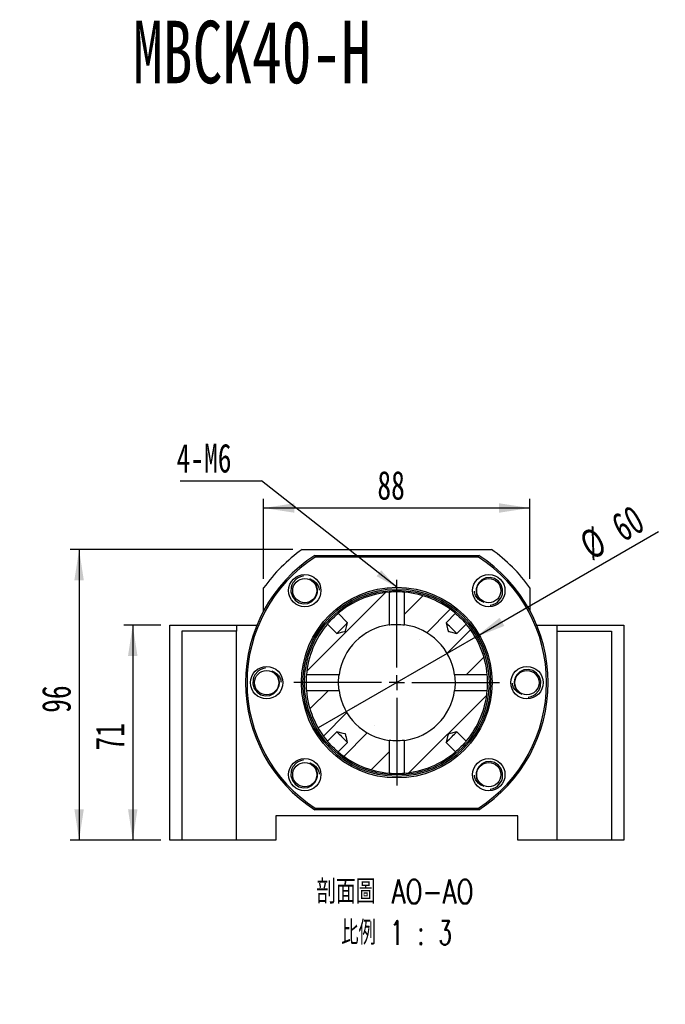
# Paper-space layout 'MBCK40-H' of a CAD drawing. Header units: millimetres. Extents: x 20 to 284, y 3 to 206.
# Tile 4 of 5: x 110 to 181, y 92 to 200. Entities that reach past the tile are written whole.
import ezdxf

# ---------------------------------------------------------------- set-up
doc = ezdxf.new("R2010")
doc.units = ezdxf.units.MM
doc.layers.add('圖層0', color=7, linetype='Continuous')
doc.styles.add('SLDTEXTSTYLE0', font='TXT', dxfattribs={"width": 0.7})
doc.styles.add('SLDTEXTSTYLE3', font='TXT', dxfattribs={"width": 0.7, "bigfont": 'bigfont'})
doc.styles.add('SLDTEXTSTYLE4', font='TXT', dxfattribs={"width": 0.75, "bigfont": 'bigfont'})
doc.styles.add('SLDTEXTSTYLE5', font='TXT', dxfattribs={"width": 0.65625, "bigfont": 'bigfont'})
doc.dimstyles.new('SLDDIMSTYLE2', dxfattribs={"dimtxt": 0.18, "dimasz": 2.5, "dimexe": 0, "dimexo": 0.0625, "dimgap": 0, "dimtad": 0, "dimtih": 1, "dimtoh": 1, "dimdec": 0, "dimrnd": 1e-09, "dimzin": 0, "dimdsep": 46, "dimtxsty": 'Standard', "dimsah": 1, "dimcen": 0.09, "dimadec": 0, "dimazin": 0, "dimtfac": 2.5, "dimtdec": 0, "dimtofl": 0, "dimtmove": 0, "dimatfit": 3, "dimfxl": 0, "dimfrac": 2, "dimtolj": 1, "dimtzin": 0, "dimarcsym": 0})
doc.dimstyles.new('SLDDIMSTYLE3', dxfattribs={"dimtxt": 3.389974, "dimasz": 2.5, "dimexe": 0, "dimexo": 0.0625, "dimgap": 0.847493, "dimtad": 1, "dimlfac": 3, "dimrnd": 1e-09, "dimzin": 12, "dimdsep": 46, "dimtxsty": 'SLDTEXTSTYLE0', "dimsah": 1, "dimcen": 0.09, "dimadec": 0, "dimazin": 3, "dimtfac": 1, "dimtofl": 0, "dimtmove": 0, "dimatfit": 3, "dimfxl": 0, "dimfrac": 2, "dimtolj": 1, "dimtzin": 12, "dimarcsym": 0})
doc.dimstyles.new('SLDDIMSTYLE8', dxfattribs={"dimtxt": 3.389974, "dimasz": 2.5, "dimexe": 0, "dimexo": 0.0625, "dimgap": 0.847493, "dimtad": 1, "dimlfac": 3, "dimrnd": 1e-09, "dimzin": 12, "dimdsep": 46, "dimtxsty": 'SLDTEXTSTYLE0', "dimblk1": 'NONE', "dimsah": 1, "dimcen": 0, "dimadec": 0, "dimazin": 3, "dimtfac": 1, "dimtmove": 0, "dimatfit": 3, "dimldrblk": 'NONE', "dimfxl": 0, "dimfrac": 2, "dimtolj": 1, "dimtzin": 12, "dimarcsym": 0})

# ---------------------------------------------------------------- blocks, each defined once
blk = doc.blocks.new('SW_SYMBOL_HOLE_DIAM')
at = {"layer": '圖層0', "color": 0}
blk.add_line((300, 0), (700, 1000), dxfattribs=at)
blk.add_circle((500, 500), 350, dxfattribs=at)
blk = doc.blocks.new('SW_SYMBOL_HOLE_SPOT')
at = {"layer": '圖層0', "color": 0}
for p, q in [((0, 875), (0, 75)), ((1600, 75), (1600, 875)), ((0, 75), (1600, 75))]:
    blk.add_line(p, q, dxfattribs=at)
blk = doc.blocks.new('SW_NOTE_6')
at = {"layer": '圖層0', "color": 0}
blk.add_line((19.65, 0), (0, 0), dxfattribs=at)
at = {"layer": '圖層0', "color": 0, "xscale": 0.003964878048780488, "yscale": 0.003964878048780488, "zscale": 0.003964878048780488}
for name, p in [('SW_SYMBOL_HOLE_DIAM', (3.75, 5.65)), ('SW_SYMBOL_HOLE_DIAM', (7.63, 0.42)), ('SW_SYMBOL_HOLE_SPOT', (0.43, 0.42))]:
    blk.add_blockref(name, p, dxfattribs=at)
at = {"layer": '圖層0', "color": 0, "char_height": 3.175, "attachment_point": 1}
for s, insert, style in [('6-', (0.43, 9.35), 'SLDTEXTSTYLE0'), ('14\\M+18AD1\\M+190FA', (7.77, 9.35), 'SLDTEXTSTYLE3'), ('20', (11.65, 4.11), 'SLDTEXTSTYLE0')]:
    blk.add_mtext(s, dxfattribs=dict(at, insert=insert, style=style))
blk = doc.blocks.new('_D_28')
at = {"layer": '圖層0', "color": 7}
for p, q in [((125.92, 133.6), (121.83, 133.6)), ((122.83, 133.6), (122.83, 109.93)), ((125.92, 109.93), (121.83, 109.93))]:
    blk.add_line(p, q, dxfattribs=at)
for points in [[(122.83, 133.6), (122.31, 130.21), (123.35, 130.21)], [(122.83, 109.93), (123.35, 113.32), (122.31, 113.32)]]:
    blk.add_solid(points, dxfattribs=at)
at = {"layer": '圖層0', "color": 7, "insert": (118.74, 119.78), "char_height": 3.175, "attachment_point": 1, "rotation": 90, "style": 'SLDTEXTSTYLE0'}
blk.add_mtext('71', dxfattribs=at)
blk = doc.blocks.new('_D_29')
at = {"layer": '圖層0', "color": 7}
for p, q in [((137.25, 138.7), (137.25, 147.5)), ((166.58, 138.7), (166.58, 147.5)), ((166.58, 146.5), (137.25, 146.5))]:
    blk.add_line(p, q, dxfattribs=at)
for points in [[(137.25, 146.5), (140.64, 145.98), (140.64, 147.02)], [(166.58, 146.5), (163.19, 147.02), (163.19, 145.98)]]:
    blk.add_solid(points, dxfattribs=at)
at = {"layer": '圖層0', "color": 7, "insert": (149.78, 150.59), "char_height": 3.175, "attachment_point": 1, "style": 'SLDTEXTSTYLE0'}
blk.add_mtext('88', dxfattribs=at)
blk = doc.blocks.new('_D_30')
at = {"layer": '圖層0', "color": 7}
for p, q in [((140.48, 141.93), (115.92, 141.93)), ((116.92, 141.93), (116.92, 109.93)), ((125.92, 109.93), (115.92, 109.93))]:
    blk.add_line(p, q, dxfattribs=at)
for points in [[(116.92, 141.93), (116.4, 138.54), (117.44, 138.54)], [(116.92, 109.93), (117.44, 113.32), (116.4, 113.32)]]:
    blk.add_solid(points, dxfattribs=at)
at = {"layer": '圖層0', "color": 7, "insert": (112.82, 123.94), "char_height": 3.175, "attachment_point": 1, "rotation": 90, "style": 'SLDTEXTSTYLE0'}
blk.add_mtext('96', dxfattribs=at)
blk = doc.blocks.new('_D_31')
at = {"layer": '圖層0', "color": 7}
for q in [(180.73, 143.9), (143.26, 122.27)]:
    blk.add_line((160.58, 132.27), q, dxfattribs=at)
blk.add_solid([(160.58, 132.27), (163.77, 133.51), (163.25, 134.41)], dxfattribs=at)
at = {"layer": '圖層0', "color": 7, "char_height": 3.175, "attachment_point": 1, "rotation": 30, "style": 'SLDTEXTSTYLE0'}
for s, insert in [('60', (175.25, 145.45)), ('%%c', (171.76, 143.44))]:
    blk.add_mtext(s, dxfattribs=dict(at, insert=insert))
blk = doc.blocks.new('_NONE')
blk = doc.blocks.new('SW_NOTE_7')
at = {"layer": '圖層0', "color": 0, "char_height": 2.6458, "attachment_point": 2}
for s, insert, style in [('\\M+19655\\M+196CA\\M+19AA4 AO-AO', (11.74, 3.41), 'SLDTEXTSTYLE4'), ('\\M+194E4\\M+197E1 1 : 3', (11.93, -1.12), 'SLDTEXTSTYLE5')]:
    blk.add_mtext(s, dxfattribs=dict(at, insert=insert, style=style))
blk = doc.blocks.new('SW_NOTE_8')
at = {"layer": '圖層0', "color": 0}
blk.add_line((-8.96, 0), (0, 0), dxfattribs=at)
at = {"layer": '圖層0', "color": 0, "insert": (-9.36, 4.11), "char_height": 3.175, "attachment_point": 1, "style": 'SLDTEXTSTYLE0'}
blk.add_mtext('4-M6', dxfattribs=at)
blk = doc.blocks.new('SW_CENTERMARKSYMBOL_15')
at = {"layer": '圖層0', "color": 0}
for p, q in [((0, 1.67), (0, 11.33)), ((-1.67, 0), (-11.33, 0)), ((0, 0), (-0.83, 0)), ((0, 0), (0, 0.83)), ((0, 0), (0, -0.83)), ((0, 0), (0.83, 0)), ((1.67, 0), (11.33, 0)), ((0, -1.67), (0, -11.33))]:
    blk.add_line(p, q, dxfattribs=at)

psp = doc.layouts.new('MBCK40-H')

# ---------------------------------------------------------------- hatches: boundary and pattern name
at = {"linetype": 'Continuous', "lineweight": 18}
h = psp.add_hatch(dxfattribs=at)
h.set_pattern_fill('ANSI31', style=0)
edge = h.paths.add_edge_path(flags=0)
edge.add_spline(control_points=[(146.496, 133.8648), (146.422, 133.568), (146.3484, 133.271), (146.2739, 132.9743), (146.2717, 132.9658), (146.2696, 132.9573), (146.2674, 132.9488), (146.2663, 132.9443), (146.2651, 132.9399), (146.2639, 132.9355), (146.2633, 132.9332), (146.2626, 132.9309), (146.2619, 132.9286), (146.2614, 132.9274), (146.261, 132.9261), (146.2603, 132.925), (146.2599, 132.9242), (146.2593, 132.9235), (146.2586, 132.9229), (146.2578, 132.9222), (146.2567, 132.9216), (146.2557, 132.9212), (146.2512, 132.9193), (146.2464, 132.9182), (146.2416, 132.917), (146.2228, 132.912), (146.2039, 132.9074), (146.185, 132.9027), (146.1095, 132.8838), (146.0339, 132.865), (145.9584, 132.8461), (145.7447, 132.7928), (145.5311, 132.7396), (145.3175, 132.6863)], knot_values=[0.00942061, 0.00942061, 0.00942061, 0.00942061, 0.01217392, 0.01217392, 0.01217392, 0.01225302, 0.01225302, 0.01225302, 0.0122941, 0.0122941, 0.0122941, 0.01231574, 0.01231574, 0.01231574, 0.01232764, 0.01232764, 0.01232764, 0.01233575, 0.01233575, 0.01233575, 0.01234591, 0.01234591, 0.01234591, 0.01239021, 0.01239021, 0.01239021, 0.01256628, 0.01256628, 0.01256628, 0.01327053, 0.01327053, 0.01327053, 0.0152617, 0.0152617, 0.0152617, 0.0152617], weights=[1, 1, 1, 1, 1, 1, 1, 1, 1, 1, 1, 1, 1, 1, 1, 1, 1, 1, 1, 1, 1, 1, 1, 1, 1, 1, 1, 1, 1, 1, 1, 1, 1, 1], degree=3, periodic=0)
edge.add_line((145.3175, 132.6863), (144.2814, 133.7224))
edge.add_arc((151.9171, 127.2652), 10, 139.780132, 175.124034)
edge.add_line((141.9533, 128.1151), (145.557, 128.1151))
edge.add_arc((151.9171, 127.2652), 6.4167, 97.612113, 172.387887, ccw=False)
edge.add_line((151.0672, 133.6253), (151.0672, 137.229))
edge.add_arc((151.9171, 127.2652), 10, 94.875966, 130.219868)
edge.add_line((145.4599, 134.9009), (146.496, 133.8648))
h = psp.add_hatch(dxfattribs=at)
h.set_pattern_fill('ANSI31', style=0)
edge = h.paths.add_edge_path(flags=0)
edge.add_spline(control_points=[(158.5168, 132.6863), (158.459, 132.7007), (158.4013, 132.7151), (158.3435, 132.7295), (158.2195, 132.7604), (158.0955, 132.7914), (157.9715, 132.8223), (157.9074, 132.8383), (157.8433, 132.8543), (157.7792, 132.8702), (157.746, 132.8785), (157.7129, 132.8868), (157.6798, 132.8951), (157.6627, 132.8993), (157.6455, 132.9036), (157.6284, 132.9079), (157.6195, 132.9101), (157.6107, 132.9124), (157.6018, 132.9146), (157.5972, 132.9158), (157.5926, 132.917), (157.5881, 132.9182), (157.5857, 132.9189), (157.5833, 132.9195), (157.5809, 132.9203), (157.5796, 132.9208), (157.5783, 132.9213), (157.5771, 132.9219), (157.5763, 132.9224), (157.5756, 132.9229), (157.575, 132.9236), (157.5744, 132.9243), (157.5739, 132.9251), (157.5735, 132.9259), (157.5717, 132.9297), (157.5708, 132.934), (157.5697, 132.9381), (157.5653, 132.9546), (157.5612, 132.9711), (157.5571, 132.9875), (157.5406, 133.0535), (157.5242, 133.1194), (157.5077, 133.1854), (157.4512, 133.4119), (157.3948, 133.6383), (157.3383, 133.8648)], knot_values=[0.00166207, 0.00166207, 0.00166207, 0.00166207, 0.00219777, 0.00219777, 0.00219777, 0.00334818, 0.00334818, 0.00334818, 0.00394274, 0.00394274, 0.00394274, 0.00425004, 0.00425004, 0.00425004, 0.00440892, 0.00440892, 0.00440892, 0.00449112, 0.00449112, 0.00449112, 0.00453381, 0.00453381, 0.00453381, 0.00455626, 0.00455626, 0.00455626, 0.00456857, 0.00456857, 0.00456857, 0.00457676, 0.00457676, 0.00457676, 0.00458492, 0.00458492, 0.00458492, 0.00462374, 0.00462374, 0.00462374, 0.00477739, 0.00477739, 0.00477739, 0.00539196, 0.00539196, 0.00539196, 0.00750254, 0.00750254, 0.00750254, 0.00750254], weights=[1, 1, 1, 1, 1, 1, 1, 1, 1, 1, 1, 1, 1, 1, 1, 1, 1, 1, 1, 1, 1, 1, 1, 1, 1, 1, 1, 1, 1, 1, 1, 1, 1, 1, 1, 1, 1, 1, 1, 1, 1, 1, 1, 1, 1, 1], degree=3, periodic=0)
edge.add_line((157.3383, 133.8648), (158.3744, 134.9009))
edge.add_arc((151.9171, 127.2652), 10, 49.780132, 85.124034)
edge.add_line((152.7671, 137.229), (152.7671, 133.6253))
edge.add_arc((151.9171, 127.2652), 6.4167, 7.612113, 82.387887, ccw=False)
edge.add_line((158.2773, 128.1151), (161.881, 128.1151))
edge.add_arc((151.9171, 127.2652), 10, 4.875966, 40.219868)
edge.add_line((159.5529, 133.7224), (158.5168, 132.6863))
h = psp.add_hatch(dxfattribs=at)
h.set_pattern_fill('ANSI31', style=0)
edge = h.paths.add_edge_path(flags=0)
edge.add_line((146.496, 120.6655), (145.4599, 119.6294))
edge.add_arc((151.9171, 127.2652), 10, 229.780132, 265.124034)
edge.add_line((151.0672, 117.3013), (151.0672, 120.905))
edge.add_arc((151.9171, 127.2652), 6.4167, 187.612113, 262.387887, ccw=False)
edge.add_line((145.557, 126.4152), (141.9533, 126.4152))
edge.add_arc((151.9171, 127.2652), 10, 184.875966, 220.219868)
edge.add_line((144.2814, 120.8079), (145.3175, 121.844))
edge.add_spline(control_points=[(145.3175, 121.844), (145.544, 121.7875), (145.7704, 121.7311), (145.9969, 121.6746), (146.0629, 121.6581), (146.1288, 121.6417), (146.1948, 121.6252), (146.2112, 121.6211), (146.2277, 121.617), (146.2442, 121.6126), (146.2483, 121.6115), (146.2526, 121.6106), (146.2564, 121.6088), (146.2572, 121.6084), (146.258, 121.6079), (146.2587, 121.6073), (146.2594, 121.6067), (146.2599, 121.606), (146.2604, 121.6052), (146.261, 121.604), (146.2615, 121.6027), (146.262, 121.6014), (146.2628, 121.599), (146.2634, 121.5966), (146.2641, 121.5942), (146.2653, 121.5897), (146.2665, 121.5851), (146.2677, 121.5805), (146.2699, 121.5716), (146.2722, 121.5628), (146.2744, 121.5539), (146.2787, 121.5368), (146.283, 121.5196), (146.2872, 121.5025), (146.2955, 121.4694), (146.3038, 121.4363), (146.3121, 121.4031), (146.328, 121.339), (146.344, 121.2749), (146.36, 121.2108), (146.3909, 121.0868), (146.4219, 120.9628), (146.4528, 120.8388), (146.4672, 120.781), (146.4816, 120.7233), (146.496, 120.6655)], knot_values=[0.00934611, 0.00934611, 0.00934611, 0.00934611, 0.01144682, 0.01144682, 0.01144682, 0.01205851, 0.01205851, 0.01205851, 0.01221145, 0.01221145, 0.01221145, 0.01225008, 0.01225008, 0.01225008, 0.01225821, 0.01225821, 0.01225821, 0.01226636, 0.01226636, 0.01226636, 0.01227862, 0.01227862, 0.01227862, 0.01230096, 0.01230096, 0.01230096, 0.01234344, 0.01234344, 0.01234344, 0.01242527, 0.01242527, 0.01242527, 0.0125834, 0.0125834, 0.0125834, 0.01288927, 0.01288927, 0.01288927, 0.01348105, 0.01348105, 0.01348105, 0.01462608, 0.01462608, 0.01462608, 0.01515928, 0.01515928, 0.01515928, 0.01515928], weights=[1, 1, 1, 1, 1, 1, 1, 1, 1, 1, 1, 1, 1, 1, 1, 1, 1, 1, 1, 1, 1, 1, 1, 1, 1, 1, 1, 1, 1, 1, 1, 1, 1, 1, 1, 1, 1, 1, 1, 1, 1, 1, 1, 1, 1, 1], degree=3, periodic=0)
h = psp.add_hatch(dxfattribs=at)
h.set_pattern_fill('ANSI31', style=0)
edge = h.paths.add_edge_path(flags=0)
edge.add_line((158.3744, 119.6294), (157.3383, 120.6655))
edge.add_spline(control_points=[(157.3383, 120.6655), (157.3948, 120.892), (157.4512, 121.1185), (157.5077, 121.3449), (157.5242, 121.4109), (157.5406, 121.4768), (157.5571, 121.5428), (157.5612, 121.5592), (157.5653, 121.5758), (157.5697, 121.5922), (157.5708, 121.5963), (157.5717, 121.6006), (157.5735, 121.6044), (157.5739, 121.6053), (157.5744, 121.6061), (157.575, 121.6067), (157.5756, 121.6074), (157.5763, 121.608), (157.5771, 121.6084), (157.5783, 121.6091), (157.5796, 121.6095), (157.5809, 121.61), (157.5833, 121.6108), (157.5857, 121.6114), (157.5881, 121.6121), (157.5926, 121.6133), (157.5972, 121.6145), (157.6018, 121.6157), (157.6107, 121.618), (157.6195, 121.6202), (157.6284, 121.6224), (157.6455, 121.6267), (157.6627, 121.631), (157.6798, 121.6353), (157.7129, 121.6435), (157.746, 121.6518), (157.7792, 121.6601), (157.8433, 121.6761), (157.9074, 121.692), (157.9715, 121.708), (158.0955, 121.7389), (158.2195, 121.7699), (158.3435, 121.8008), (158.4013, 121.8152), (158.459, 121.8296), (158.5168, 121.844)], knot_values=[0.00934611, 0.00934611, 0.00934611, 0.00934611, 0.01144682, 0.01144682, 0.01144682, 0.01205851, 0.01205851, 0.01205851, 0.01221145, 0.01221145, 0.01221145, 0.01225008, 0.01225008, 0.01225008, 0.01225821, 0.01225821, 0.01225821, 0.01226636, 0.01226636, 0.01226636, 0.01227862, 0.01227862, 0.01227862, 0.01230096, 0.01230096, 0.01230096, 0.01234344, 0.01234344, 0.01234344, 0.01242527, 0.01242527, 0.01242527, 0.0125834, 0.0125834, 0.0125834, 0.01288927, 0.01288927, 0.01288927, 0.01348105, 0.01348105, 0.01348105, 0.01462608, 0.01462608, 0.01462608, 0.01515928, 0.01515928, 0.01515928, 0.01515928], weights=[1, 1, 1, 1, 1, 1, 1, 1, 1, 1, 1, 1, 1, 1, 1, 1, 1, 1, 1, 1, 1, 1, 1, 1, 1, 1, 1, 1, 1, 1, 1, 1, 1, 1, 1, 1, 1, 1, 1, 1, 1, 1, 1, 1, 1, 1], degree=3, periodic=0)
edge.add_line((158.5168, 121.844), (159.5529, 120.8079))
edge.add_arc((151.9171, 127.2652), 10, 319.780132, 355.124034)
edge.add_line((161.881, 126.4152), (158.2773, 126.4152))
edge.add_arc((151.9171, 127.2652), 6.4167, 277.612113, 352.387887, ccw=False)
edge.add_line((152.7671, 120.905), (152.7671, 117.3013))
edge.add_arc((151.9171, 127.2652), 10, 274.875966, 310.219868)

# ---------------------------------------------------------------- linework, layer by layer
at = {"color": 7, "linetype": 'Continuous', "lineweight": 25}
for p, q in [((141.4822, 141.9318), (162.3521, 141.9318)), ((142.874, 141.2652), (142.9233, 141.0985)), ((142.874, 141.2652), (160.9603, 141.2652)), ((160.911, 141.0985), (142.9233, 141.0985)), ((160.911, 141.0985), (160.9603, 141.2652)), ((137.2505, 135.1814), (137.2505, 137.7001)), ((151.0672, 137.229), (151.0672, 133.6253)), ((152.7671, 133.6253), (152.7671, 137.229)), ((166.5838, 137.7001), (166.5838, 135.1814)), ((146.496, 133.8648), (145.4599, 134.9009)), ((158.3744, 134.9009), (157.3383, 133.8648)), ((126.9171, 109.9318), (126.9171, 133.5985)), ((126.9171, 133.5985), (134.2505, 133.5985)), ((134.2505, 133.5985), (134.2505, 132.9318)), ((134.2505, 133.5985), (136.5007, 133.5985)), ((144.2814, 133.7224), (145.3175, 132.6863)), ((158.5168, 132.6863), (159.5529, 133.7224)), ((167.3336, 133.5985), (169.5838, 133.5985)), ((169.5838, 133.5985), (176.9171, 133.5985)), ((169.5838, 132.9318), (169.5838, 133.5985)), ((176.9171, 133.5985), (176.9171, 109.9318)), ((128.2505, 132.9318), (128.2505, 109.9318)), ((134.2505, 132.9318), (128.2505, 132.9318)), ((134.2505, 109.9318), (134.2505, 132.9318)), ((169.5838, 109.9318), (169.5838, 132.9318)), ((169.5838, 132.9318), (175.5838, 132.9318)), ((175.5838, 132.9318), (175.5838, 109.9318)), ((145.557, 128.1151), (141.9533, 128.1151)), ((161.881, 128.1151), (158.2773, 128.1151)), ((141.9533, 126.4152), (145.557, 126.4152)), ((158.2773, 126.4152), (161.881, 126.4152)), ((145.3175, 121.844), (144.2814, 120.8079)), ((159.5529, 120.8079), (158.5168, 121.844)), ((145.4599, 119.6294), (146.496, 120.6655)), ((151.0672, 120.905), (151.0672, 117.3013)), ((152.7671, 117.3013), (152.7671, 120.905)), ((157.3383, 120.6655), (158.3744, 119.6294)), ((142.874, 113.2652), (142.9233, 113.4318)), ((160.9603, 113.2652), (142.874, 113.2652)), ((142.9233, 113.4318), (160.911, 113.4318)), ((160.911, 113.4318), (160.9603, 113.2652)), ((165.2505, 112.5985), (138.5838, 112.5985)), ((138.5838, 112.5985), (138.5838, 109.9318)), ((165.2505, 109.9318), (165.2505, 112.5985)), ((128.2505, 109.9318), (126.9171, 109.9318)), ((134.2505, 109.9318), (128.2505, 109.9318)), ((138.5838, 109.9318), (134.2505, 109.9318)), ((169.5838, 109.9318), (165.2505, 109.9318)), ((175.5838, 109.9318), (169.5838, 109.9318)), ((176.9171, 109.9318), (175.5838, 109.9318))]:
    psp.add_line(p, q, dxfattribs=at)
at = {"color": 7, "linetype": 'Continuous', "lineweight": 25, "flags": 128}
for points in [[(141.635, 138.9977), (141.5705, 138.9926), (141.3058, 138.9258), (141.0572, 138.8148), (140.8313, 138.6631), (140.4797, 138.2654), (140.3593, 138.0276), (140.2812, 137.7728), (140.2601, 137.2537), (140.4127, 136.7591), (140.7184, 136.3505), (141.1378, 136.0706), (141.624, 135.9488), (142.1126, 135.9958), (142.5576, 136.2041), (142.8974, 136.5406), (143.0651, 136.8505), (143.0651, 136.8505)], [(162.1992, 135.803), (162.2638, 135.8081), (162.5285, 135.8749), (162.7771, 135.9859), (163.003, 136.1376), (163.3546, 136.5353), (163.475, 136.7731), (163.5531, 137.0279), (163.5742, 137.547), (163.4216, 138.0416), (163.1159, 138.4502), (162.6965, 138.7301), (162.2103, 138.8519), (161.7217, 138.8049), (161.2767, 138.5966), (160.9369, 138.2601), (160.7692, 137.9502), (160.7692, 137.9502)], [(144.2814, 133.7224), (144.2954, 133.7389), (144.3657, 133.8207), (144.4897, 133.9609), (144.6566, 134.1415), (144.8492, 134.3393), (145.0463, 134.5309), (145.2253, 134.6961), (145.3644, 134.8191), (145.4448, 134.8881), (145.4599, 134.9009), (145.4599, 134.9009)], [(158.3744, 134.9009), (158.3909, 134.8869), (158.4727, 134.8166), (158.6129, 134.6926), (158.7935, 134.5257), (158.9913, 134.3331), (159.1829, 134.136), (159.3481, 133.957), (159.4711, 133.8179), (159.5401, 133.7375), (159.5529, 133.7224), (159.5529, 133.7224)], [(146.496, 133.8648), (146.4795, 133.8483), (146.4294, 133.7983), (146.3489, 133.7177), (146.2424, 133.6112), (146.1163, 133.4852), (145.978, 133.3468), (145.8355, 133.2043), (145.6971, 133.066), (145.5711, 132.9399), (145.4646, 132.8334), (145.384, 132.7529), (145.334, 132.7028), (145.3175, 132.6863)], [(145.3175, 132.6863), (145.9584, 132.8461), (146.185, 132.9027), (146.2416, 132.917), (146.2557, 132.9212), (146.2586, 132.9229), (146.2603, 132.925), (146.2619, 132.9286), (146.2639, 132.9355), (146.2674, 132.9488), (146.2739, 132.9743), (146.496, 133.8648)], [(151.0672, 133.6253), (151.0725, 133.626), (151.1504, 133.6358), (151.3136, 133.6534), (151.5459, 133.6711), (151.8206, 133.6811), (152.1043, 133.6791), (152.3659, 133.6661), (152.5787, 133.6476), (152.7183, 133.6316), (152.7671, 133.6253), (152.7671, 133.6253)], [(158.5168, 132.6863), (158.5003, 132.7028), (158.4503, 132.7529), (158.3697, 132.8334), (158.2632, 132.9399), (158.1371, 133.066), (157.9988, 133.2043), (157.8563, 133.3468), (157.718, 133.4852), (157.5919, 133.6112), (157.4854, 133.7177), (157.4048, 133.7983), (157.3548, 133.8483), (157.3383, 133.8648)], [(157.3383, 133.8648), (157.5077, 133.1854), (157.5571, 132.9875), (157.5697, 132.9381), (157.5735, 132.9259), (157.575, 132.9236), (157.5771, 132.9219), (157.5809, 132.9203), (157.5881, 132.9182), (157.6018, 132.9146), (157.6284, 132.9079), (157.6798, 132.8951), (157.7792, 132.8702), (157.9715, 132.8223), (158.3435, 132.7295), (158.5168, 132.6863)], [(137.4369, 128.8625), (137.3723, 128.8574), (137.1076, 128.7906), (136.8591, 128.6796), (136.6331, 128.5279), (136.2816, 128.1302), (136.1611, 127.8924), (136.083, 127.6376), (136.062, 127.1185), (136.2145, 126.6239), (136.5203, 126.2153), (136.9397, 125.9354), (137.4259, 125.8136), (137.9145, 125.8606), (138.3594, 126.0689), (138.6993, 126.4054), (138.867, 126.7153), (138.867, 126.7153)], [(145.557, 126.4152), (145.557, 126.4152), (145.551, 126.4616), (145.5354, 126.597), (145.5168, 126.8081), (145.5034, 127.0719), (145.5005, 127.2652), (145.5066, 127.5451), (145.5223, 127.7935), (145.5409, 127.9838), (145.5542, 128.0938), (145.557, 128.1151)], [(158.2773, 128.1151), (158.278, 128.1098), (158.2878, 128.0319), (158.3054, 127.8687), (158.3231, 127.6364), (158.3331, 127.3617), (158.3311, 127.078), (158.3181, 126.8164), (158.2996, 126.6036), (158.2836, 126.464), (158.2773, 126.4152), (158.2773, 126.4152)], [(166.3974, 125.6678), (166.4619, 125.6729), (166.7267, 125.7397), (166.9752, 125.8507), (167.2012, 126.0024), (167.5527, 126.4001), (167.6732, 126.6379), (167.7513, 126.8927), (167.7723, 127.4118), (167.6198, 127.9064), (167.314, 128.315), (166.8946, 128.5949), (166.4084, 128.7167), (165.9198, 128.6697), (165.4749, 128.4615), (165.135, 128.1249), (164.9673, 127.815), (164.9673, 127.815)], [(145.3175, 121.844), (145.334, 121.8275), (145.384, 121.7775), (145.4646, 121.6969), (145.5711, 121.5904), (145.6971, 121.4643), (145.8355, 121.326), (145.978, 121.1835), (146.1163, 121.0452), (146.2424, 120.9191), (146.3489, 120.8126), (146.4294, 120.732), (146.4795, 120.682), (146.496, 120.6655)], [(146.496, 120.6655), (146.4528, 120.8388), (146.36, 121.2108), (146.3121, 121.4031), (146.2872, 121.5025), (146.2744, 121.5539), (146.2677, 121.5805), (146.2641, 121.5942), (146.262, 121.6014), (146.2604, 121.6052), (146.2587, 121.6073), (146.2564, 121.6088), (146.2442, 121.6126), (146.1948, 121.6252), (145.9969, 121.6746), (145.3175, 121.844)], [(157.3383, 120.6655), (157.3548, 120.682), (157.4048, 120.732), (157.4854, 120.8126), (157.5919, 120.9191), (157.718, 121.0452), (157.8563, 121.1835), (157.9988, 121.326), (158.1371, 121.4643), (158.2632, 121.5904), (158.3697, 121.6969), (158.4503, 121.7775), (158.5003, 121.8275), (158.5168, 121.844)], [(158.5168, 121.844), (158.3435, 121.8008), (157.9715, 121.708), (157.7792, 121.6601), (157.6798, 121.6353), (157.6284, 121.6224), (157.6018, 121.6157), (157.5881, 121.6121), (157.5809, 121.61), (157.5771, 121.6084), (157.575, 121.6067), (157.5735, 121.6044), (157.5697, 121.5922), (157.5571, 121.5428), (157.5077, 121.3449), (157.3383, 120.6655)], [(145.4599, 119.6294), (145.4434, 119.6434), (145.3616, 119.7137), (145.2214, 119.8377), (145.0408, 120.0046), (144.843, 120.1972), (144.6514, 120.3943), (144.4862, 120.5733), (144.3632, 120.7124), (144.2942, 120.7928), (144.2814, 120.8079), (144.2814, 120.8079)], [(152.7671, 120.905), (152.7618, 120.9043), (152.6839, 120.8945), (152.5207, 120.8769), (152.2884, 120.8592), (152.0137, 120.8492), (151.73, 120.8512), (151.4684, 120.8642), (151.2555, 120.8827), (151.116, 120.8987), (151.0671, 120.905), (151.0672, 120.905)], [(159.5529, 120.8079), (159.5389, 120.7914), (159.4686, 120.7096), (159.3446, 120.5694), (159.1777, 120.3888), (158.9851, 120.191), (158.788, 119.9994), (158.609, 119.8342), (158.4699, 119.7112), (158.3895, 119.6422), (158.3744, 119.6294), (158.3744, 119.6294)], [(141.635, 118.7273), (141.5705, 118.7222), (141.3058, 118.6554), (141.0572, 118.5444), (140.8313, 118.3927), (140.4797, 117.995), (140.3593, 117.7572), (140.2812, 117.5024), (140.2601, 116.9833), (140.4127, 116.4887), (140.7184, 116.0801), (141.1378, 115.8002), (141.624, 115.6784), (142.1126, 115.7254), (142.5576, 115.9337), (142.8974, 116.2702), (143.0651, 116.5801), (143.0651, 116.5801)], [(162.1992, 115.5326), (162.2638, 115.5377), (162.5285, 115.6045), (162.7771, 115.7155), (163.003, 115.8672), (163.3546, 116.2649), (163.475, 116.5027), (163.5531, 116.7575), (163.5742, 117.2766), (163.4216, 117.7712), (163.1159, 118.1798), (162.6965, 118.4597), (162.2103, 118.5815), (161.7217, 118.5345), (161.2767, 118.3263), (160.9369, 117.9897), (160.7692, 117.6798), (160.7692, 117.6798)]]:
    psp.add_lwpolyline(points, dxfattribs=at)
at = {"color": 7, "linetype": 'Continuous', "lineweight": 25}
for centre, radius in [((141.7819, 137.4004), 1.7833), ((162.0523, 137.4004), 1.7833), ((141.7819, 137.4004), 1.3333), ((151.9171, 127.2652), 10.5), ((162.0523, 137.4004), 1.3333), ((151.9171, 127.2652), 10.3333), ((151.9171, 127.2652), 10.1667), ((137.5838, 127.2652), 1.7833), ((137.5838, 127.2652), 1.3333), ((166.2505, 127.2652), 1.7833), ((166.2505, 127.2652), 1.3333), ((141.7819, 117.13), 1.7833), ((141.7819, 117.13), 1.3333), ((162.0523, 117.13), 1.7833), ((162.0523, 117.13), 1.3333)]:
    psp.add_circle(centre, radius, dxfattribs=at)
for centre, radius, start, end in [((151.9171, 127.2652), 16.6667, 122.85988, 237.14012), ((151.9171, 127.2652), 16.5, 123.030152, 236.969848), ((151.9171, 127.2652), 18, 125.430945, 144.569055), ((151.9171, 127.2652), 16.5, 303.030152, 56.969848), ((151.9171, 127.2652), 16.6667, 302.85988, 57.14012), ((151.9171, 127.2652), 18, 35.430945, 54.569055), ((151.9171, 127.2652), 10, 94.875966, 130.219868), ((151.9171, 127.2652), 9.9999, 85.124003, 94.875997), ((151.9171, 127.2652), 10, 49.780132, 85.124034), ((151.9171, 127.2652), 10, 139.780132, 175.124034), ((151.9171, 127.2652), 6.4167, 97.612113, 172.387887), ((151.9171, 127.2652), 6.4167, 7.612113, 82.387887), ((151.9171, 127.2652), 10, 4.875966, 40.219868), ((151.9172, 127.2652), 10, 175.124046, 184.875954), ((151.9172, 127.2652), 9.9999, 355.124003, 4.875997), ((151.9171, 127.2652), 10, 184.875966, 220.219868), ((151.9171, 127.2652), 6.4167, 187.612113, 262.387887), ((151.9171, 127.2652), 6.4167, 277.612113, 352.387887), ((151.9171, 127.2652), 10, 319.780132, 355.124034), ((151.9171, 127.2652), 10, 229.780132, 265.124034), ((151.9171, 127.2652), 10, 274.875966, 310.219868), ((151.9171, 127.2651), 9.9999, 265.124003, 274.875997)]:
    psp.add_arc(centre, radius, start, end, dxfattribs=at)
for points, knots in [([(142.3318, 138.6835), (142.4803, 138.6252), (142.7795, 138.5077), (143.1261, 138.1547), (143.3352, 137.7841), (143.361, 137.5319), (143.3697, 137.4471)], [0, 0, 0, 0, 0.27685574, 0.55810145, 0.85154099, 1, 1, 1, 1]), ([(143.0651, 136.8505), (143.0941, 136.9292), (143.1499, 137.0806), (143.1816, 137.3185), (143.1764, 137.5511), (143.1321, 137.7798), (143.0507, 137.9982), (142.8946, 138.2677), (142.6561, 138.5187), (142.4241, 138.6366), (142.3318, 138.6835)], [0, 0, 0, 0, 0.11470625, 0.22065319, 0.32660021, 0.43254738, 0.53849402, 0.64444104, 0.85864388, 1, 1, 1, 1]), ([(160.7692, 137.9502), (160.7402, 137.8715), (160.6843, 137.7201), (160.6527, 137.4822), (160.6579, 137.2496), (160.7022, 137.0209), (160.7836, 136.8025), (160.9397, 136.533), (161.1782, 136.282), (161.4102, 136.1641), (161.5025, 136.1172)], [0, 0, 0, 0, 0.11470626, 0.22065321, 0.32660024, 0.43254714, 0.53849405, 0.64444108, 0.85864373, 1, 1, 1, 1]), ([(161.5025, 136.1172), (161.354, 136.1755), (161.0548, 136.293), (160.7082, 136.646), (160.4991, 137.0166), (160.4733, 137.2688), (160.4646, 137.3536)], [0, 0, 0, 0, 0.27685564, 0.55810125, 0.85154069, 1, 1, 1, 1]), ([(138.1337, 128.5483), (138.2821, 128.49), (138.5814, 128.3725), (138.9279, 128.0195), (139.1371, 127.6489), (139.1629, 127.3967), (139.1716, 127.3119)], [0, 0, 0, 0, 0.27685549, 0.55810124, 0.85154092, 1, 1, 1, 1]), ([(138.867, 126.7153), (138.896, 126.794), (138.9518, 126.9454), (138.9834, 127.1833), (138.9783, 127.4159), (138.9339, 127.6446), (138.8526, 127.863), (138.6964, 128.1325), (138.4579, 128.3835), (138.2259, 128.5014), (138.1337, 128.5483)], [0, 0, 0, 0, 0.11470629, 0.22065326, 0.32660024, 0.43254726, 0.53849426, 0.64444124, 0.85864385, 1, 1, 1, 1]), ([(165.7006, 125.982), (165.5521, 126.0403), (165.2529, 126.1578), (164.9064, 126.5108), (164.6972, 126.8814), (164.6714, 127.1337), (164.6627, 127.2184)], [0, 0, 0, 0, 0.27685549, 0.55810124, 0.85154092, 1, 1, 1, 1]), ([(164.9673, 127.815), (164.9383, 127.7363), (164.8825, 127.5849), (164.8508, 127.347), (164.856, 127.1144), (164.9003, 126.8857), (164.9817, 126.6673), (165.1378, 126.3978), (165.3764, 126.1468), (165.6084, 126.0289), (165.7006, 125.982)], [0, 0, 0, 0, 0.11470629, 0.22065326, 0.32660024, 0.43254726, 0.53849426, 0.64444124, 0.85864385, 1, 1, 1, 1]), ([(142.3318, 118.4131), (142.4803, 118.3548), (142.7795, 118.2373), (143.1261, 117.8843), (143.3352, 117.5137), (143.361, 117.2615), (143.3697, 117.1767)], [0, 0, 0, 0, 0.27685564, 0.55810125, 0.85154069, 1, 1, 1, 1]), ([(143.0651, 116.5801), (143.0941, 116.6588), (143.1499, 116.8102), (143.1816, 117.0481), (143.1764, 117.2807), (143.1321, 117.5094), (143.0507, 117.7278), (142.8946, 117.9973), (142.6561, 118.2483), (142.4241, 118.3662), (142.3318, 118.4131)], [0, 0, 0, 0, 0.11470626, 0.22065321, 0.32660024, 0.43254714, 0.53849405, 0.64444108, 0.85864373, 1, 1, 1, 1]), ([(160.7692, 117.6798), (160.7402, 117.6011), (160.6843, 117.4497), (160.6527, 117.2118), (160.6579, 116.9792), (160.7022, 116.7505), (160.7836, 116.5321), (160.9397, 116.2626), (161.1782, 116.0116), (161.4102, 115.8937), (161.5025, 115.8468)], [0, 0, 0, 0, 0.11470625, 0.22065319, 0.32660021, 0.43254738, 0.53849402, 0.64444104, 0.85864388, 1, 1, 1, 1]), ([(161.5025, 115.8468), (161.354, 115.9051), (161.0548, 116.0226), (160.7082, 116.3756), (160.4991, 116.7462), (160.4733, 116.9985), (160.4646, 117.0832)], [0, 0, 0, 0, 0.27685574, 0.55810145, 0.85154099, 1, 1, 1, 1])]:
    psp.add_open_spline(points, degree=3, knots=knots, dxfattribs=at)

# ---------------------------------------------------------------- block references
at = {"layer": '圖層0', "color": 7}
for name, p in [('SW_NOTE_8', (137.0225, 149.4751)), ('SW_CENTERMARKSYMBOL_15', (151.9171, 127.2652)), ('SW_NOTE_6', (78.8478, 91.8351))]:
    psp.add_blockref(name, p, dxfattribs=at)
at = {"layer": '圖層0'}
psp.add_blockref('SW_NOTE_7', (139.9592, 102.1646), dxfattribs=at)

# ---------------------------------------------------------------- texts
at = {"layer": '圖層0', "color": 7, "insert": (122.8678, 200.1623), "char_height": 6.87917, "attachment_point": 1, "style": 'SLDTEXTSTYLE0'}
psp.add_mtext('MBCK40-H', dxfattribs=at)

# ---------------------------------------------------------------- dimensions: what is measured, and where the dimension line sits
at = {"layer": '圖層0', "color": 7}
dim = psp.add_linear_dim(base=(137.2505, 146.5021), p1=(166.5838, 137.7001), p2=(137.2505, 137.7001), dimstyle='SLDDIMSTYLE3', dxfattribs=at)
dim.commit()
dim.dimension.update_dxf_attribs({"geometry": '_D_29', "text_midpoint": (151.7648, 146.5021), "dimtype": 160})
dim = psp.add_diameter_dim_2p(p1=(143.2569, 122.2652), p2=(160.5774, 132.2652), dimstyle='SLDDIMSTYLE8', dxfattribs=at)
dim.commit()
dim.dimension.update_dxf_attribs({"geometry": '_D_31', "text_midpoint": (177.3635, 141.9566), "dimtype": 163})
for base, p1, picture, middle in [((116.9171, 109.9318), (141.4822, 141.9318), '_D_30', (116.9171, 125.9318)), ((122.8292, 109.9318), (126.9171, 133.5985), '_D_28', (122.8292, 121.7652))]:
    dim = psp.add_linear_dim(base=base, p1=p1, p2=(126.9171, 109.9318), angle=90, dimstyle='SLDDIMSTYLE3', dxfattribs=at)
    dim.commit()
    dim.dimension.update_dxf_attribs({"geometry": picture, "text_midpoint": middle, "dimtype": 160})

# ---------------------------------------------------------------- leaders
psp.add_leader([(151.9076, 137.7651), (137.0225, 149.4751)], dimstyle='SLDDIMSTYLE2', dxfattribs=at)

doc.saveas('drawing.dxf')
